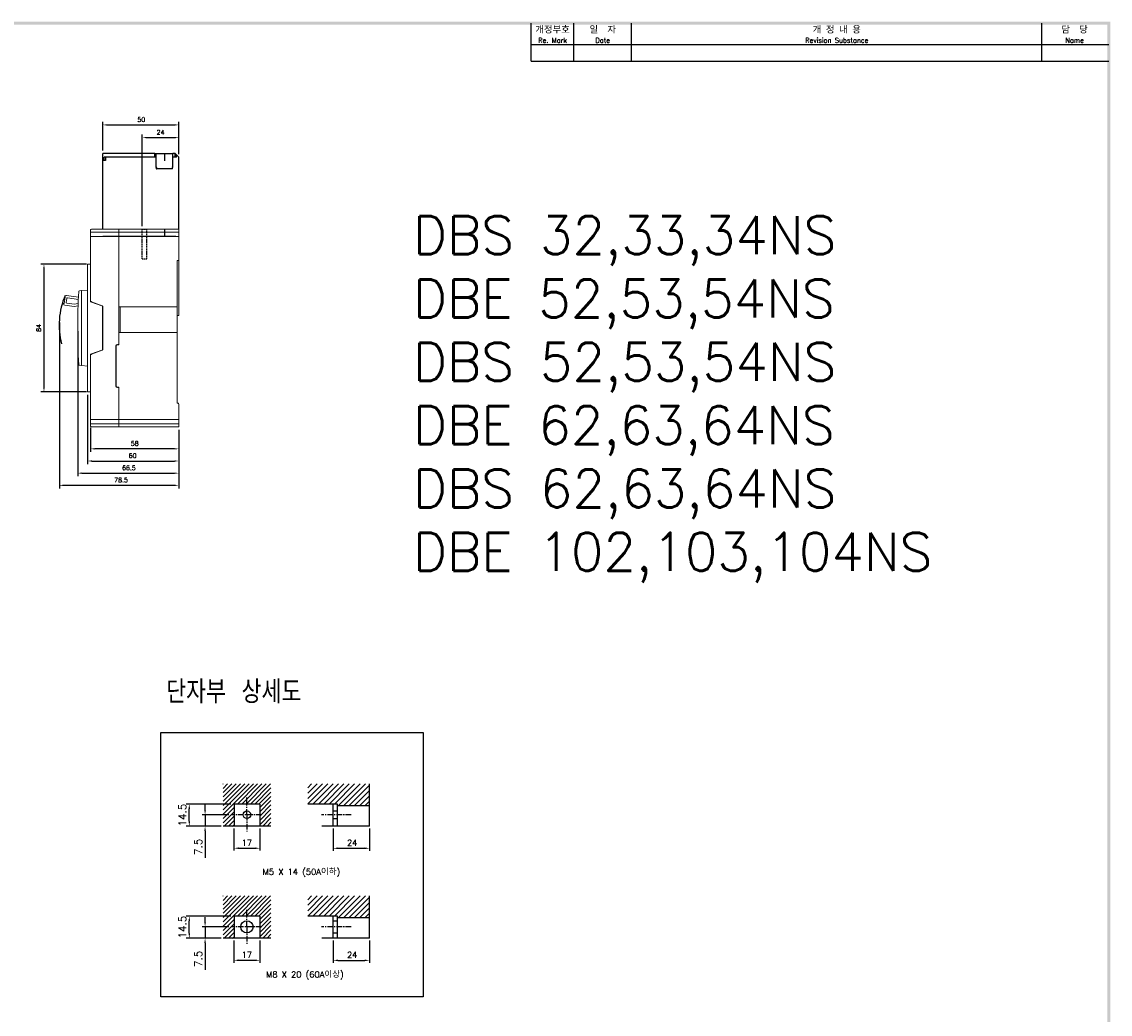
# Model space of a CAD drawing. Extents: x 2148 to 5251, y -907 to 1567.
# Tile 19 of 19: x 4527 to 5244, y 907 to 1560. Entities that reach past the tile are written whole.
import ezdxf

# ---------------------------------------------------------------- set-up
doc = ezdxf.new("R2010")
doc.units = 0
doc.header["$LTSCALE"] = 3
doc.header["$MEASUREMENT"] = 0
doc.linetypes.add('CENTER', pattern=[2, 1.25, -0.25, 0.25, -0.25])
doc.linetypes.add('HIDDEN', pattern=[0.375, 0.25, -0.125])
doc.layers.get('0').update_dxf_attribs({"linetype": 'CONTINUOUS'})
doc.layers.get('Defpoints').update_dxf_attribs({"linetype": 'CONTINUOUS'})
for name, color, linetype in [('AM_VIS', 7, 'CONTINUOUS'), ('CENTER', 1, 'CENTER'), ('Device', 7, 'CONTINUOUS'), ('di', 3, 'CONTINUOUS'), ('DIM', 3, 'CONTINUOUS'), ('dimtaxt', 3, 'CONTINUOUS'), ('dwg', 7, 'CONTINUOUS'), ('hi', 5, 'HIDDEN'), ('NOTE', 4, 'CONTINUOUS'), ('text', 3, 'CONTINUOUS')]:
    doc.layers.add(name, color=color, linetype=linetype)
doc.styles.add('KIM', font='ROMANS.shx', dxfattribs={"height": 5, "bigfont": 'GSG1.shx'})
doc.styles.get("Standard").update_dxf_attribs({"font": 'romans.shx', "height": 3, "bigfont": 'ghs.shx'})
doc.dimstyles.get("Standard").update_dxf_attribs({"dimtxt": 0.18, "dimasz": 0.18, "dimexe": 0.18, "dimexo": 0.0625, "dimgap": 0.09, "dimtad": 0, "dimtih": 1, "dimtoh": 1, "dimdec": 4, "dimzin": 0, "dimdsep": 46, "dimtxsty": 'Standard', "dimcen": 0.09, "dimadec": 0, "dimazin": 0, "dimtfac": 1, "dimtdec": 4, "dimtofl": 0, "dimtmove": 0, "dimatfit": 3, "dimfxl": 0, "dimtolj": 1, "dimtzin": 0, "dimarcsym": 0})
doc.dimstyles.new('STANDARD$0', dxfattribs={"dimtxt": 5, "dimasz": 5, "dimexe": 1, "dimexo": 2, "dimgap": 2, "dimtad": 1, "dimdec": 4, "dimzin": 12, "dimdsep": 46, "dimtxsty": 'KIM', "dimcen": -1, "dimdle": 0.1, "dimadec": 0, "dimazin": 0, "dimtfac": 1, "dimtdec": 4, "dimtmove": 0, "dimatfit": 3, "dimfxl": 0, "dimtolj": 1, "dimtzin": 0, "dimarcsym": 0})

# ---------------------------------------------------------------- blocks, each defined once
blk = doc.blocks.new('*D8')
at = {"layer": 'Defpoints', "color": 0}
for p in [(4572.61, 1294.73), (4630.61, 1293.23), (4572.61, 1278.72)]:
    blk.add_point(p, dxfattribs=at)
at = {"layer": 'di'}
for p, q in [((4572.61, 1292.73), (4572.61, 1276.72)), ((4630.61, 1291.23), (4630.61, 1276.72)), ((4627.81, 1278.72), (4575.41, 1278.72))]:
    blk.add_line(p, q, dxfattribs=at)
for points in [[(4575.41, 1279.19), (4575.41, 1278.26), (4572.61, 1278.72)], [(4627.81, 1279.19), (4627.81, 1278.26), (4630.61, 1278.72)]]:
    blk.add_solid(points, dxfattribs=at)
at = {"layer": 'di', "insert": (4601.61, 1282.22), "char_height": 3, "attachment_point": 5}
blk.add_mtext('\\A1;58', dxfattribs=at)
blk = doc.blocks.new('*D9')
at = {"layer": 'Defpoints', "color": 0}
for p in [(4570.61, 1316.23), (4630.61, 1292.23), (4630.61, 1270.72)]:
    blk.add_point(p, dxfattribs=at)
at = {"layer": 'di'}
for p, q in [((4570.61, 1314.23), (4570.61, 1268.72)), ((4630.61, 1290.23), (4630.61, 1268.72)), ((4573.41, 1270.72), (4627.81, 1270.72))]:
    blk.add_line(p, q, dxfattribs=at)
for points in [[(4573.41, 1271.19), (4573.41, 1270.26), (4570.61, 1270.72)], [(4627.81, 1271.19), (4627.81, 1270.26), (4630.61, 1270.72)]]:
    blk.add_solid(points, dxfattribs=at)
at = {"layer": 'di', "insert": (4600.22, 1274.22), "char_height": 3, "attachment_point": 5}
blk.add_mtext('\\A1;60', dxfattribs=at)
blk = doc.blocks.new('*D10')
at = {"layer": 'Defpoints', "color": 0}
for p in [(4564.11, 1358.23), (4630.61, 1291.23), (4630.61, 1262.72)]:
    blk.add_point(p, dxfattribs=at)
at = {"layer": 'di'}
for p, q in [((4564.11, 1356.23), (4564.11, 1260.72)), ((4630.61, 1289.23), (4630.61, 1260.72)), ((4566.91, 1262.72), (4627.81, 1262.72))]:
    blk.add_line(p, q, dxfattribs=at)
for points in [[(4566.91, 1263.19), (4566.91, 1262.26), (4564.11, 1262.72)], [(4627.81, 1263.19), (4627.81, 1262.26), (4630.61, 1262.72)]]:
    blk.add_solid(points, dxfattribs=at)
at = {"layer": 'di', "insert": (4597.77, 1266.22), "char_height": 3, "attachment_point": 5}
blk.add_mtext('\\A1;66.5', dxfattribs=at)
blk = doc.blocks.new('*D11')
at = {"layer": 'Defpoints', "color": 0}
for p in [(4552.01, 1363.91), (4630.61, 1290.23), (4630.61, 1254.72)]:
    blk.add_point(p, dxfattribs=at)
at = {"layer": 'di'}
for p, q in [((4552.01, 1361.91), (4552.01, 1252.72)), ((4630.61, 1288.23), (4630.61, 1252.72)), ((4554.81, 1254.72), (4627.81, 1254.72))]:
    blk.add_line(p, q, dxfattribs=at)
for points in [[(4554.81, 1255.19), (4554.81, 1254.26), (4552.01, 1254.72)], [(4627.81, 1255.19), (4627.81, 1254.26), (4630.61, 1254.72)]]:
    blk.add_solid(points, dxfattribs=at)
at = {"layer": 'di', "insert": (4592.63, 1258.22), "char_height": 3, "attachment_point": 5}
blk.add_mtext('\\A1;78.5', dxfattribs=at)
blk = doc.blocks.new('*D42')
at = {"layer": 'Defpoints', "color": 0}
for p in [(4666.96, 1030.51), (4683.96, 1030.51), (4683.96, 1015.96)]:
    blk.add_point(p, dxfattribs=at)
at = {"layer": 'DIM', "color": 0, "lineweight": -2}
for p, q in [((4666.96, 1028.91), (4666.96, 1014.36)), ((4683.96, 1028.91), (4683.96, 1014.36)), ((4670.16, 1015.96), (4680.76, 1015.96))]:
    blk.add_line(p, q, dxfattribs=at)
at = {"layer": 'DIM', "color": 0}
for points in [[(4670.16, 1016.49), (4670.16, 1015.43), (4666.96, 1015.96)], [(4680.76, 1016.49), (4680.76, 1015.43), (4683.96, 1015.96)]]:
    blk.add_solid(points, dxfattribs=at)
at = {"layer": 'DIM', "color": 0, "insert": (4675.44, 1019.56), "char_height": 4, "attachment_point": 5}
blk.add_mtext('\\A1;17', dxfattribs=at)
blk = doc.blocks.new('*D43')
at = {"layer": 'Defpoints', "color": 0}
for p in [(4732.19, 1030.51), (4756.19, 1030.51), (4756.19, 1015.92)]:
    blk.add_point(p, dxfattribs=at)
at = {"layer": 'DIM', "color": 0, "lineweight": -2}
for p, q in [((4732.19, 1028.91), (4732.19, 1014.32)), ((4756.19, 1028.91), (4756.19, 1014.32)), ((4735.39, 1015.92), (4752.99, 1015.92))]:
    blk.add_line(p, q, dxfattribs=at)
at = {"layer": 'DIM', "color": 0}
for points in [[(4735.39, 1016.46), (4735.39, 1015.39), (4732.19, 1015.92)], [(4752.99, 1016.46), (4752.99, 1015.39), (4756.19, 1015.92)]]:
    blk.add_solid(points, dxfattribs=at)
at = {"layer": 'DIM', "color": 0, "insert": (4744.76, 1019.52), "char_height": 4, "attachment_point": 5}
blk.add_mtext('\\A1;24', dxfattribs=at)
blk = doc.blocks.new('*D50')
at = {"layer": 'Defpoints', "color": 0}
for p in [(4637.54, 1045.01), (4666.96, 1045.01), (4659.8, 1030.51)]:
    blk.add_point(p, dxfattribs=at)
at = {"layer": 'di'}
for p, q in [((4664.96, 1045.01), (4635.54, 1045.01)), ((4637.54, 1033.71), (4637.54, 1041.81)), ((4657.8, 1030.51), (4635.54, 1030.51))]:
    blk.add_line(p, q, dxfattribs=at)
for points in [[(4637, 1041.81), (4638.07, 1041.81), (4637.54, 1045.01)], [(4637, 1033.71), (4638.07, 1033.71), (4637.54, 1030.51)]]:
    blk.add_solid(points, dxfattribs=at)
at = {"layer": 'di', "insert": (4633.04, 1037.76), "char_height": 5, "attachment_point": 5, "rotation": 90, "style": 'KIM'}
blk.add_mtext('\\A1;14.5', dxfattribs=at)
blk = doc.blocks.new('*D51')
at = {"layer": 'Defpoints', "color": 0}
for p in [(4665.62, 1038.01), (4647.93, 1030.51), (4660.41, 1030.51)]:
    blk.add_point(p, dxfattribs=at)
at = {"layer": 'di'}
for p, q in [((4647.93, 1041.21), (4647.93, 1044.41)), ((4663.62, 1038.01), (4645.93, 1038.01)), ((4647.93, 1038.01), (4647.93, 1030.51)), ((4658.41, 1030.51), (4645.93, 1030.51)), ((4647.93, 1027.31), (4647.93, 1009.63))]:
    blk.add_line(p, q, dxfattribs=at)
for points in [[(4647.4, 1041.21), (4648.46, 1041.21), (4647.93, 1038.01)], [(4647.4, 1027.31), (4648.46, 1027.31), (4647.93, 1030.51)]]:
    blk.add_solid(points, dxfattribs=at)
at = {"layer": 'di', "insert": (4643.43, 1016.87), "char_height": 5, "attachment_point": 5, "rotation": 90, "style": 'KIM'}
blk.add_mtext('\\A1;7.5', dxfattribs=at)
blk = doc.blocks.new('*D54')
at = {"layer": 'Defpoints', "color": 0}
for p in [(4666.96, 956.78), (4683.96, 956.78), (4683.96, 942.23)]:
    blk.add_point(p, dxfattribs=at)
at = {"layer": 'DIM', "color": 0, "lineweight": -2}
for p, q in [((4666.96, 955.18), (4666.96, 940.63)), ((4683.96, 955.18), (4683.96, 940.63)), ((4670.16, 942.23), (4680.76, 942.23))]:
    blk.add_line(p, q, dxfattribs=at)
at = {"layer": 'DIM', "color": 0}
for points in [[(4670.16, 942.76), (4670.16, 941.69), (4666.96, 942.23)], [(4680.76, 942.76), (4680.76, 941.69), (4683.96, 942.23)]]:
    blk.add_solid(points, dxfattribs=at)
at = {"layer": 'DIM', "color": 0, "insert": (4675.44, 945.83), "char_height": 4, "attachment_point": 5}
blk.add_mtext('\\A1;17', dxfattribs=at)
blk = doc.blocks.new('*D55')
at = {"layer": 'Defpoints', "color": 0}
for p in [(4732.19, 956.78), (4756.19, 956.78), (4756.19, 942.19)]:
    blk.add_point(p, dxfattribs=at)
at = {"layer": 'DIM', "color": 0, "lineweight": -2}
for p, q in [((4732.19, 955.18), (4732.19, 940.59)), ((4756.19, 955.18), (4756.19, 940.59)), ((4735.39, 942.19), (4752.99, 942.19))]:
    blk.add_line(p, q, dxfattribs=at)
at = {"layer": 'DIM', "color": 0}
for points in [[(4735.39, 942.72), (4735.39, 941.66), (4732.19, 942.19)], [(4752.99, 942.72), (4752.99, 941.66), (4756.19, 942.19)]]:
    blk.add_solid(points, dxfattribs=at)
at = {"layer": 'DIM', "color": 0, "insert": (4744.76, 945.79), "char_height": 4, "attachment_point": 5}
blk.add_mtext('\\A1;24', dxfattribs=at)
blk = doc.blocks.new('*D52')
at = {"layer": 'Defpoints', "color": 0}
for p in [(4637.54, 971.28), (4666.96, 971.28), (4659.8, 956.78)]:
    blk.add_point(p, dxfattribs=at)
at = {"layer": 'di'}
for p, q in [((4664.96, 971.28), (4635.54, 971.28)), ((4637.54, 959.98), (4637.54, 968.08)), ((4657.8, 956.78), (4635.54, 956.78))]:
    blk.add_line(p, q, dxfattribs=at)
for points in [[(4637, 968.08), (4638.07, 968.08), (4637.54, 971.28)], [(4637, 959.98), (4638.07, 959.98), (4637.54, 956.78)]]:
    blk.add_solid(points, dxfattribs=at)
at = {"layer": 'di', "insert": (4633.04, 964.03), "char_height": 5, "attachment_point": 5, "rotation": 90, "style": 'KIM'}
blk.add_mtext('\\A1;14.5', dxfattribs=at)
blk = doc.blocks.new('*D53')
at = {"layer": 'Defpoints', "color": 0}
for p in [(4665.62, 964.28), (4647.93, 956.78), (4660.41, 956.78)]:
    blk.add_point(p, dxfattribs=at)
at = {"layer": 'di'}
for p, q in [((4647.93, 967.48), (4647.93, 970.68)), ((4663.62, 964.28), (4645.93, 964.28)), ((4647.93, 964.28), (4647.93, 956.78)), ((4658.41, 956.78), (4645.93, 956.78)), ((4647.93, 953.58), (4647.93, 935.9))]:
    blk.add_line(p, q, dxfattribs=at)
for points in [[(4647.4, 967.48), (4648.46, 967.48), (4647.93, 964.28)], [(4647.4, 953.58), (4648.46, 953.58), (4647.93, 956.78)]]:
    blk.add_solid(points, dxfattribs=at)
at = {"layer": 'di', "insert": (4643.43, 943.14), "char_height": 5, "attachment_point": 5, "rotation": 90, "style": 'KIM'}
blk.add_mtext('\\A1;7.5', dxfattribs=at)
blk = doc.blocks.new('*D71')
at = {"layer": 'Defpoints', "color": 0}
for p in [(4630.61, 1491.84), (4580.61, 1472.93), (4630.61, 1470.63)]:
    blk.add_point(p, dxfattribs=at)
at = {"layer": 'di'}
for p, q in [((4580.61, 1474.93), (4580.61, 1493.84)), ((4583.41, 1491.84), (4627.81, 1491.84)), ((4630.61, 1472.63), (4630.61, 1493.84))]:
    blk.add_line(p, q, dxfattribs=at)
for points in [[(4583.41, 1492.31), (4583.41, 1491.38), (4580.61, 1491.84)], [(4627.81, 1492.31), (4627.81, 1491.38), (4630.61, 1491.84)]]:
    blk.add_solid(points, dxfattribs=at)
at = {"layer": 'di', "insert": (4605.93, 1495.34), "char_height": 3, "attachment_point": 5}
blk.add_mtext('\\A1;50', dxfattribs=at)
blk = doc.blocks.new('*D76')
at = {"layer": 'Defpoints', "color": 0}
for p in [(4571.91, 1400.23), (4541.91, 1316.23), (4571.91, 1316.23)]:
    blk.add_point(p, dxfattribs=at)
at = {"layer": 'di'}
for p, q in [((4569.91, 1400.23), (4539.91, 1400.23)), ((4541.91, 1397.43), (4541.91, 1319.03)), ((4569.91, 1316.23), (4539.91, 1316.23))]:
    blk.add_line(p, q, dxfattribs=at)
for points in [[(4541.44, 1397.43), (4542.38, 1397.43), (4541.91, 1400.23)], [(4541.44, 1319.03), (4542.38, 1319.03), (4541.91, 1316.23)]]:
    blk.add_solid(points, dxfattribs=at)
at = {"layer": 'di', "insert": (4538.41, 1358.23), "char_height": 3, "attachment_point": 5, "rotation": 90}
blk.add_mtext('\\A1;84', dxfattribs=at)
blk = doc.blocks.new('*D82')
at = {"layer": 'Defpoints', "color": 0}
for p in [(4630.61, 1483.48), (4630.61, 1470.63), (4606.61, 1423.23)]:
    blk.add_point(p, dxfattribs=at)
at = {"layer": 'di'}
for p, q in [((4606.61, 1425.23), (4606.61, 1485.48)), ((4609.41, 1483.48), (4627.81, 1483.48)), ((4630.61, 1472.63), (4630.61, 1485.48))]:
    blk.add_line(p, q, dxfattribs=at)
for points in [[(4609.41, 1483.94), (4609.41, 1483.01), (4606.61, 1483.48)], [(4627.81, 1483.94), (4627.81, 1483.01), (4630.61, 1483.48)]]:
    blk.add_solid(points, dxfattribs=at)
at = {"layer": 'di', "insert": (4618.61, 1486.98), "char_height": 3, "attachment_point": 5}
blk.add_mtext('\\A1;24', dxfattribs=at)
blk = doc.blocks.new('12441624')
for p, q in [((4614.81, 1472.93), (4580.61, 1472.93)), ((4580.61, 1468.43), (4580.61, 1472.93)), ((4583.8, 1470.73), (4581.61, 1470.73)), ((4581.61, 1468.43), (4581.61, 1470.73)), ((4582.41, 1470.73), (4582.41, 1468.43)), ((4614.81, 1470.73), (4583.81, 1470.73)), ((4614.81, 1472.93), (4615.61, 1472.93)), ((4614.81, 1470.73), (4614.81, 1472.93)), ((4615.61, 1470.73), (4614.81, 1470.73)), ((4615.61, 1472.93), (4615.61, 1470.73)), ((4615.61, 1472.93), (4621.05, 1472.93)), ((4615.61, 1470.73), (4615.61, 1463.99)), ((4621.05, 1472.93), (4621.31, 1472.93)), ((4621.31, 1472.93), (4621.31, 1468.26)), ((4621.31, 1472.93), (4621.61, 1472.93)), ((4621.61, 1472.93), (4622.06, 1472.93)), ((4622.06, 1472.93), (4622.15, 1472.93)), ((4622.15, 1472.93), (4626.61, 1472.93)), ((4628.31, 1472.93), (4626.61, 1472.93)), ((4626.61, 1470.73), (4626.61, 1472.93)), ((4626.61, 1463.99), (4626.61, 1470.73)), ((4628.31, 1470.73), (4626.61, 1470.73)), ((4628.31, 1470.73), (4628.31, 1472.93)), ((4629.11, 1472.13), (4628.31, 1472.93)), ((4629.11, 1470.73), (4628.31, 1470.73)), ((4630.61, 1470.63), (4629.11, 1472.13)), ((4629.11, 1470.73), (4629.11, 1472.13)), ((4630.61, 1423.23), (4630.61, 1470.63)), ((4580.61, 1423.23), (4580.61, 1468.43)), ((4582.41, 1468.43), (4580.61, 1468.43)), ((4626.31, 1462.93), (4615.91, 1462.93))]:
    blk.add_line(p, q)
for centre, major_axis, ratio, start_param, end_param in [((4615.91, 1464.82), (0.04, 1.08), 0.275973, 1.714068, 2.96902), ((4615.91, 1463.99), (0, 1.07), 0.28127, 1.570796, 3.141593), ((4615.91, 1463.78), (-0.298, 0.188), 0.20413, 1.38349, 1.699335), ((4626.31, 1463.99), (0, 1.07), 0.28127, 3.141593, 4.712389), ((4626.31, 1463.94), (-0.299, -0.113), 0.248409, 1.477387, 1.903974), ((4626.31, 1465.02), (-0.1, 1.12), 0.253358, 3.236483, 4.380694)]:
    blk.add_ellipse(centre, major_axis=major_axis, ratio=ratio, start_param=start_param, end_param=end_param)

msp = doc.modelspace()

# ---------------------------------------------------------------- hatches: boundary and pattern name
at = {"layer": 'di'}
h = msp.add_hatch(dxfattribs=at)
h.set_pattern_fill('ANSI31', color=256, scale=20, style=0)
h.set_pattern_definition([(45, (-684.237, 301.6576), (-1.767767, 1.767767), [])])
h.paths.add_polyline_path([(4756.18559, 1058.27159), (4715.46984, 1058.27159), (4715.46984, 1045.0101), (4735.18559, 1045.0101), (4735.18559, 1044.0101), (4756.18559, 1044.0101)])
h = msp.add_hatch(dxfattribs=at)
h.set_pattern_fill('ANSI31', color=256, scale=20, style=0)
h.set_pattern_definition([(45, (-684.237, 227.926), (-1.767767, 1.767767), [])])
h.paths.add_polyline_path([(4756.18559, 984.54004), (4715.46984, 984.54004), (4715.46984, 971.27855), (4735.18559, 971.27855), (4735.18559, 970.27855), (4756.18559, 970.27855)])

# ---------------------------------------------------------------- linework, layer by layer
at = {"color": 7, "linetype": 'Continuous', "lineweight": 15}
for p, q in [((4572.60678, 1422.72573), (4572.60678, 1422.22573)), ((4572.60678, 1422.22573), (4572.60678, 1421.22573)), ((4572.60678, 1421.22573), (4573.10678, 1421.22573)), ((4572.60678, 1421.22573), (4572.60678, 1418.52573)), ((4572.60678, 1418.52573), (4572.60678, 1400.22573)), ((4573.10678, 1418.52573), (4572.60678, 1418.52573)), ((4591.10678, 1423.22573), (4573.10678, 1423.22573)), ((4591.10678, 1421.22573), (4573.10678, 1421.22573)), ((4591.10678, 1418.52573), (4573.10678, 1418.52573)), ((4630.60678, 1423.22573), (4591.10678, 1423.22573)), ((4591.10678, 1423.22573), (4591.10678, 1422.93654)), ((4591.10678, 1422.22573), (4591.10678, 1422.93654)), ((4591.10678, 1421.22573), (4591.10678, 1422.22573)), ((4591.10678, 1418.52573), (4591.10678, 1421.22573)), ((4630.60678, 1421.22573), (4591.10678, 1421.22573)), ((4591.10678, 1418.52573), (4591.10678, 1347.42573)), ((4630.60678, 1418.52573), (4591.10678, 1418.52573)), ((4630.60678, 1423.22573), (4630.60678, 1402.72573)), ((4572.49428, 1404.86533), (4572.60678, 1404.86533)), ((4572.50678, 1404.864), (4572.60678, 1404.864)), ((4572.50678, 1404.83796), (4572.60678, 1404.83796)), ((4572.50678, 1404.75694), (4572.60678, 1404.75694)), ((4572.50678, 1404.75694), (4572.50678, 1402.73678)), ((4570.60678, 1400.22573), (4570.60678, 1382.92458)), ((4571.90678, 1400.22573), (4570.60678, 1400.22573)), ((4572.60678, 1400.22573), (4571.90678, 1400.22573)), ((4572.50678, 1402.73678), (4572.60678, 1402.73678)), ((4572.50678, 1402.52266), (4572.60678, 1402.52266)), ((4572.50678, 1402.50574), (4572.50678, 1402.46769)), ((4572.50678, 1402.42573), (4572.60678, 1402.42573)), ((4572.50678, 1402.39004), (4572.60678, 1402.39004)), ((4572.50678, 1402.364), (4572.60678, 1402.364)), ((4572.60678, 1402.36059), (4572.50678, 1402.36059)), ((4572.60678, 1400.22573), (4572.60678, 1375.49104)), ((4630.60678, 1402.72573), (4629.60678, 1402.72573)), ((4629.60678, 1402.72573), (4629.60678, 1372.22573)), ((4630.60678, 1402.72573), (4630.60678, 1366.55576)), ((4566.72931, 1382.84275), (4565.25459, 1382.71373)), ((4566.60678, 1382.60088), (4566.60678, 1333.85058)), ((4570.60678, 1383.22573), (4566.88063, 1382.89973)), ((4570.60678, 1382.92458), (4570.60678, 1333.52688)), ((4555.79245, 1378.71703), (4555.15223, 1374.26281)), ((4556.4823, 1375.08191), (4556.83797, 1377.55648)), ((4564.598, 1378.46165), (4556.6276, 1379.60727)), ((4557.40403, 1377.98025), (4564.5276, 1376.95635)), ((4580.07919, 1372.74607), (4572.60678, 1375.49104)), ((4573.10678, 1375.53823), (4580.28234, 1372.84739)), ((4555.70284, 1373.17339), (4561.76748, 1372.30169)), ((4561.67997, 1373.82969), (4556.90607, 1374.51586)), ((4561.76748, 1372.30169), (4564.35861, 1372.71703)), ((4564.41454, 1374.24515), (4561.83024, 1373.8309)), ((4580.40678, 1344.17473), (4580.40678, 1372.27674)), ((4580.60678, 1372.37923), (4580.60678, 1344.07223)), ((4629.60678, 1372.22573), (4591.10678, 1372.22573)), ((4592.10678, 1355.22573), (4592.10678, 1372.22573)), ((4629.60678, 1355.22573), (4629.60678, 1372.22573)), ((4630.60678, 1366.55576), (4629.60678, 1366.55576)), ((4591.10678, 1355.22573), (4629.60678, 1355.22573)), ((4629.60678, 1355.22573), (4629.60678, 1308.72573)), ((4590.20585, 1347.42573), (4591.10678, 1347.42573)), ((4590.30721, 1347.22573), (4591.10678, 1347.22573)), ((4591.10678, 1347.22573), (4591.10678, 1347.42573)), ((4572.60678, 1340.96042), (4580.07919, 1343.70539)), ((4572.60678, 1340.96042), (4572.60678, 1316.22573)), ((4580.28234, 1343.60407), (4573.10678, 1340.91323)), ((4589.20678, 1320.02573), (4589.20678, 1346.42573)), ((4589.30678, 1346.22573), (4589.30678, 1320.22573)), ((4565.25475, 1333.73772), (4566.72931, 1333.60871)), ((4566.88063, 1333.55173), (4570.60678, 1333.22573)), ((4570.60678, 1333.52688), (4570.60678, 1316.22573)), ((4590.20806, 1319.02573), (4591.10678, 1319.02573)), ((4590.3072, 1319.22573), (4591.10678, 1319.22573)), ((4591.10678, 1319.02573), (4591.10678, 1319.22573)), ((4591.10678, 1319.02573), (4591.10678, 1297.92573)), ((4570.60678, 1316.22573), (4571.90678, 1316.22573)), ((4572.60678, 1316.22573), (4571.90678, 1316.22573)), ((4572.50678, 1313.664), (4572.60678, 1313.664)), ((4572.50678, 1313.63796), (4572.60678, 1313.63796)), ((4572.50678, 1313.55694), (4572.60678, 1313.55694)), ((4572.50678, 1313.55694), (4572.50678, 1311.53678)), ((4572.50678, 1311.53678), (4572.60678, 1311.53678)), ((4572.50678, 1311.32266), (4572.60678, 1311.32266)), ((4572.50678, 1311.22573), (4572.60678, 1311.22573)), ((4572.50678, 1311.164), (4572.60678, 1311.164)), ((4572.60678, 1311.15888), (4572.50678, 1311.15888)), ((4572.60678, 1311.15816), (4572.50678, 1311.15816)), ((4572.60678, 1316.22573), (4572.60678, 1297.92573)), ((4629.60678, 1308.72573), (4630.10678, 1308.72573)), ((4630.60678, 1308.22573), (4630.60678, 1298.42573)), ((4572.60678, 1297.92573), (4573.10678, 1297.92573)), ((4572.60678, 1297.92573), (4572.60678, 1295.22573)), ((4591.10678, 1297.92573), (4573.10678, 1297.92573)), ((4591.10678, 1297.92573), (4591.10678, 1295.22573)), ((4591.10678, 1297.92573), (4630.60678, 1297.92573)), ((4630.60678, 1297.92573), (4630.60678, 1298.42573)), ((4630.60678, 1297.92573), (4630.60678, 1295.22573)), ((4573.10678, 1295.22573), (4572.60678, 1295.22573)), ((4572.60678, 1295.22573), (4572.60678, 1294.22573)), ((4572.60678, 1294.22573), (4572.60678, 1293.72573)), ((4591.10678, 1295.22573), (4573.10678, 1295.22573)), ((4573.10678, 1293.22573), (4591.10678, 1293.22573)), ((4591.10678, 1295.22573), (4591.10678, 1294.22573)), ((4591.10678, 1295.22573), (4630.60678, 1295.22573)), ((4591.10678, 1293.51493), (4591.10678, 1294.22573)), ((4591.10678, 1293.51493), (4591.10678, 1293.22573)), ((4591.10678, 1293.22573), (4630.60678, 1293.22573)), ((4630.60678, 1295.22573), (4630.60678, 1293.72573)), ((4630.60678, 1293.22573), (4630.60678, 1293.72573))]:
    msp.add_line(p, q, dxfattribs=at)
for p, q in [((4615.45678, 1418.52573), (4580.60678, 1418.52573)), ((4616.10678, 1418.52573), (4615.45678, 1418.52573)), ((4621.05237, 1418.52573), (4616.10678, 1418.52573)), ((4621.30678, 1418.52573), (4621.05237, 1418.52573)), ((4621.30678, 1422.89732), (4621.30678, 1418.52573)), ((4621.60678, 1418.52573), (4621.30678, 1418.52573)), ((4621.95363, 1418.52573), (4621.60678, 1418.52573)), ((4622.0567, 1418.52573), (4621.95363, 1418.52573)), ((4626.10678, 1418.52573), (4622.0567, 1418.52573)), ((4627.95678, 1418.52573), (4626.10678, 1418.52573)), ((4628.60678, 1418.52573), (4627.95678, 1418.52573))]:
    msp.add_line(p, q)
at = {"color": 7, "linetype": 'Continuous', "lineweight": 15, "flags": 128}
for points in [[(4555.4955, 1378.75971), (4555.50121, 1378.75889), (4555.51811, 1378.75646), (4555.54555, 1378.75252), (4555.58248, 1378.74721), (4555.62748, 1378.74074), (4555.67882, 1378.73336), (4555.73452, 1378.72536), (4555.79245, 1378.71703)], [(4572.60678, 1375.72573), (4572.61438, 1375.72288), (4572.63693, 1375.71442), (4572.67377, 1375.70061), (4572.72376, 1375.68186), (4572.78539, 1375.65875), (4572.85678, 1375.63198), (4572.93577, 1375.60236), (4573.01996, 1375.57079), (4573.10678, 1375.53823)], [(4555.15223, 1374.26281), (4555.0943, 1374.27113), (4555.03859, 1374.27914), (4554.98725, 1374.28652), (4554.94226, 1374.29299), (4554.90533, 1374.29829), (4554.87788, 1374.30224), (4554.86099, 1374.30467), (4554.85528, 1374.30549)], [(4561.76748, 1372.30169), (4561.76743, 1372.30752), (4561.76729, 1372.32479), (4561.76706, 1372.35283), (4561.76676, 1372.39057), (4561.76639, 1372.43655), (4561.76596, 1372.48901), (4561.7655, 1372.54593), (4561.76502, 1372.60513)], [(4573.10678, 1340.91323), (4573.00924, 1340.87665), (4572.91544, 1340.84148), (4572.829, 1340.80906), (4572.75323, 1340.78065), (4572.69105, 1340.75733), (4572.64484, 1340.74), (4572.61639, 1340.72933), (4572.60678, 1340.72573)]]:
    msp.add_lwpolyline(points, dxfattribs=at)
at = {"color": 7, "linetype": 'Continuous', "lineweight": 15}
for centre, radius, start, end in [((4573.10678, 1422.72573), 0.5, 90, 180), ((4565.29817, 1382.21563), 0.5, 95, 176.69820006), ((4566.90678, 1382.60088), 0.3, 95, 180), ((4556.48533, 1378.61744), 1, 81.82067081, 171.82067081), ((4557.33289, 1377.48534), 0.5, 81.82067081, 171.82067081), ((4981.10678, 1358.22715), 417, 176.69820006, 183.30219394), ((4555.84511, 1374.16322), 1, 171.82067081, 261.82067081), ((4556.97721, 1375.01077), 0.5, 171.82067081, 261.82067081), ((4561.75111, 1374.3246), 0.5, 261.82067081, 279.10666658), ((4579.90678, 1372.27674), 0.5, 0, 69.82934659), ((4580.10678, 1372.37923), 0.5, 0, 69.44395478), ((4590.20678, 1346.42573), 1, 90, 180), ((4590.30678, 1346.22573), 1, 90, 180), ((4579.90678, 1344.17473), 0.5, 290.17065341, 0), ((4580.10678, 1344.07223), 0.5, 290.55604522, 0), ((4565.29833, 1334.23581), 0.5, 183.30219394, 265), ((4566.90678, 1333.85058), 0.3, 180, 265), ((4590.20678, 1320.02573), 1, 180, 270), ((4590.30678, 1320.22573), 1, 180, 270), ((4630.10678, 1308.22573), 0.5, 0, 90), ((4573.10678, 1293.72573), 0.5, 180, 270)]:
    msp.add_arc(centre, radius, start, end, dxfattribs=at)
for points, knots in [([(4572.50678, 1404.864), (4572.50678, 1404.86299), (4572.50678, 1404.86118), (4572.50678, 1404.84506), (4572.50678, 1404.83796)], [0, 0, 0, 0, 0.5598852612, 1, 1, 1, 1]), ([(4572.50678, 1404.83796), (4572.50678, 1404.82458), (4572.50678, 1404.8006), (4572.50678, 1404.77032), (4572.50678, 1404.75694)], [0, 0, 0, 0, 0.558345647, 1, 1, 1, 1]), ([(4572.50678, 1402.73678), (4572.50678, 1402.69289), (4572.50678, 1402.6145), (4572.50678, 1402.55073), (4572.50678, 1402.52266)], [0, 0, 0, 0, 0.559864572, 1, 1, 1, 1]), ([(4572.50678, 1402.52266), (4572.50678, 1402.49039), (4572.50678, 1402.43257), (4572.50678, 1402.42783), (4572.50678, 1402.42573)], [0, 0, 0, 0, 0.558060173, 1, 1, 1, 1]), ([(4572.50678, 1402.46769), (4572.50678, 1402.45122), (4572.50678, 1402.42178), (4572.50678, 1402.39975), (4572.50678, 1402.39004)], [0, 0, 0, 0, 0.559312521, 1, 1, 1, 1]), ([(4572.50678, 1402.39004), (4572.50678, 1402.38156), (4572.50678, 1402.36638), (4572.50678, 1402.36473), (4572.50678, 1402.364)], [0, 0, 0, 0, 0.559306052, 1, 1, 1, 1]), ([(4572.50678, 1313.664), (4572.50678, 1313.66299), (4572.50678, 1313.66118), (4572.50678, 1313.64506), (4572.50678, 1313.63796)], [0, 0, 0, 0, 0.55988105, 1, 1, 1, 1]), ([(4572.50678, 1313.63796), (4572.50678, 1313.62458), (4572.50678, 1313.6006), (4572.50678, 1313.57032), (4572.50678, 1313.55694)], [0, 0, 0, 0, 0.558345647, 1, 1, 1, 1]), ([(4572.50678, 1311.53678), (4572.50678, 1311.49289), (4572.50678, 1311.4145), (4572.50678, 1311.35073), (4572.50678, 1311.32266)], [0, 0, 0, 0, 0.559882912, 1, 1, 1, 1]), ([(4572.50678, 1311.32266), (4572.50678, 1311.2904), (4572.50678, 1311.23258), (4572.50678, 1311.22783), (4572.50678, 1311.22573)], [0, 0, 0, 0, 0.558057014, 1, 1, 1, 1])]:
    msp.add_open_spline(points, degree=3, knots=knots, dxfattribs=at)
at = {"layer": 'AM_VIS'}
for p, q in [((4735.18559, 1045.0101), (4715.46984, 1045.0101)), ((4735.18559, 1044.0101), (4756.18559, 1044.0101)), ((4735.18559, 971.27855), (4715.46984, 971.27855)), ((4735.18559, 970.27855), (4756.18559, 970.27855))]:
    msp.add_line(p, q, dxfattribs=at)
at = {"layer": 'CENTER', "color": 1}
for p, q in [((4675.46492, 1038.0101), (4675.46492, 1049.32019)), ((4685.32202, 1038.0101), (4665.61867, 1038.0101)), ((4675.46492, 1038.0101), (4675.46492, 1026.90001)), ((4744.14782, 1038.0101), (4724.44447, 1038.0101)), ((4675.46492, 964.27855), (4675.46492, 975.58864)), ((4685.32202, 964.27855), (4665.61867, 964.27855)), ((4675.46492, 964.27855), (4675.46492, 953.16846)), ((4744.14782, 964.27855), (4724.44447, 964.27855))]:
    msp.add_line(p, q, dxfattribs=at)
at = {"layer": 'Device', "color": 7, "linetype": 'Continuous'}
for p, q in [((4756.18559, 1030.5101), (4756.18559, 1058.27159)), ((4683.96492, 1045.0101), (4666.96492, 1045.0101)), ((4666.96492, 1045.0101), (4666.96492, 1030.5101)), ((4683.96492, 1045.0101), (4683.96492, 1030.5101)), ((4732.18559, 1030.5101), (4732.18559, 1045.0101)), ((4732.18559, 1040.5101), (4735.18559, 1040.5101)), ((4735.18559, 1030.5101), (4735.18559, 1045.0101)), ((4732.18559, 1035.5101), (4735.18559, 1035.5101)), ((4691.30048, 1030.5101), (4659.80048, 1030.5101)), ((4756.18559, 1030.5101), (4724.68559, 1030.5101)), ((4756.18559, 956.77855), (4756.18559, 984.54004)), ((4683.96492, 971.27855), (4666.96492, 971.27855)), ((4666.96492, 971.27855), (4666.96492, 956.77855)), ((4683.96492, 971.27855), (4683.96492, 956.77855)), ((4732.18559, 956.77855), (4732.18559, 971.27855)), ((4732.18559, 968.27855), (4735.18559, 968.27855)), ((4735.18559, 956.77855), (4735.18559, 971.27855)), ((4732.18559, 960.27855), (4735.18559, 960.27855)), ((4691.30048, 956.77855), (4659.80048, 956.77855)), ((4756.18559, 956.77855), (4724.68559, 956.77855))]:
    msp.add_line(p, q, dxfattribs=at)
for centre, radius in [((4675.47034, 1038.0101), 2.5), ((4675.47034, 964.27855), 4)]:
    msp.add_circle(centre, radius, dxfattribs=at)
at = {"layer": 'di'}
for p, q in [((4659.80048, 1038.38356), (4679.6885, 1058.27159)), ((4659.80048, 1041.21199), (4676.86007, 1058.27159)), ((4659.80048, 1044.04042), (4674.03165, 1058.27159)), ((4659.80048, 1046.86884), (4671.20322, 1058.27159)), ((4659.80048, 1049.69727), (4668.37479, 1058.27159)), ((4659.80048, 1052.5257), (4665.54636, 1058.27159)), ((4659.80048, 1055.35413), (4662.71794, 1058.27159)), ((4659.80048, 1058.18255), (4659.88951, 1058.27159)), ((4669.25544, 1045.0101), (4682.51693, 1058.27159)), ((4672.08387, 1045.0101), (4685.34535, 1058.27159)), ((4674.91229, 1045.0101), (4688.17378, 1058.27159)), ((4677.74072, 1045.0101), (4691.00221, 1058.27159)), ((4680.56915, 1045.0101), (4691.30048, 1055.74143)), ((4683.39757, 1045.0101), (4691.30048, 1052.913)), ((4683.96492, 1042.74902), (4691.30048, 1050.08457)), ((4683.96492, 1039.92059), (4691.30048, 1047.25615)), ((4659.80048, 1035.55514), (4666.96492, 1042.71958)), ((4659.80048, 1032.72671), (4666.96492, 1039.89115)), ((4683.96492, 1037.09216), (4691.30048, 1044.42772)), ((4683.96492, 1034.26374), (4691.30048, 1041.59929)), ((4683.96492, 1031.43531), (4691.30048, 1038.77086)), ((4660.41229, 1030.5101), (4666.96492, 1037.06273)), ((4663.24072, 1030.5101), (4666.96492, 1034.2343)), ((4685.86814, 1030.5101), (4691.30048, 1035.94244)), ((4688.69656, 1030.5101), (4691.30048, 1033.11401)), ((4666.06915, 1030.5101), (4666.96492, 1031.40587)), ((4659.80048, 964.65201), (4679.6885, 984.54004)), ((4659.80048, 967.48044), (4676.86007, 984.54004)), ((4659.80048, 970.30887), (4674.03165, 984.54004)), ((4659.80048, 973.1373), (4671.20322, 984.54004)), ((4659.80048, 975.96572), (4668.37479, 984.54004)), ((4659.80048, 978.79415), (4665.54636, 984.54004)), ((4659.80048, 981.62258), (4662.71794, 984.54004)), ((4659.80048, 984.451), (4659.88951, 984.54004)), ((4669.25544, 971.27855), (4682.51693, 984.54004)), ((4672.08387, 971.27855), (4685.34535, 984.54004)), ((4674.91229, 971.27855), (4688.17378, 984.54004)), ((4677.74072, 971.27855), (4691.00221, 984.54004)), ((4680.56915, 971.27855), (4691.30048, 982.00988)), ((4683.39757, 971.27855), (4691.30048, 979.18145)), ((4683.96492, 969.01747), (4691.30048, 976.35302)), ((4659.80048, 961.82359), (4666.96492, 968.98803)), ((4683.96492, 966.18904), (4691.30048, 973.5246)), ((4683.96492, 963.36061), (4691.30048, 970.69617)), ((4683.96492, 960.53219), (4691.30048, 967.86774)), ((4659.80048, 958.99516), (4666.96492, 966.1596)), ((4660.41229, 956.77855), (4666.96492, 963.33118)), ((4663.24072, 956.77855), (4666.96492, 960.50275)), ((4683.96492, 957.70376), (4691.30048, 965.03932)), ((4685.86814, 956.77855), (4691.30048, 962.21089)), ((4666.06915, 956.77855), (4666.96492, 957.67432)), ((4688.69656, 956.77855), (4691.30048, 959.38246))]:
    msp.add_line(p, q, dxfattribs=at)
msp.add_lwpolyline([(4618.70213, 1092.18044), (4791.56077, 1092.18044), (4791.56077, 918.3017), (4618.70213, 918.3017)], close=True, dxfattribs=at)
msp.add_arc((4601.90678, 1360.17573), 50.03244, 157.00723091, 194.42329653, dxfattribs=at)
at = {"layer": 'dimtaxt'}
for p, q in [((4890.63308, 1533.70121), (4890.63308, 1558.70121)), ((4928.63308, 1533.70121), (4928.63308, 1558.70121)), ((5198.72244, 1533.70121), (5198.72244, 1558.70121)), ((4862.63308, 1544.70121), (5242.63308, 1544.70121)), ((4862.63308, 1533.70121), (5242.63308, 1533.70121))]:
    msp.add_line(p, q, dxfattribs=at)
at = {"layer": 'dwg'}
for points in [[(3611.63308, 1559.70121), (3613.63308, 1557.70121), (5243.63308, 1559.70121), (5241.63308, 1557.70121)], [(5243.63308, 1559.70121), (5241.63308, 1557.70121), (5243.63308, 411.70121), (5241.63308, 413.70121)]]:
    msp.add_trace(points, dxfattribs=at)
at = {"layer": 'hi'}
for p, q in [((4606.60678, 1403.72573), (4606.60678, 1423.22573)), ((4606.60678, 1423.22573), (4609.60678, 1423.22573)), ((4609.60678, 1403.72573), (4609.60678, 1423.22573)), ((4606.60678, 1403.72573), (4609.60678, 1403.72573))]:
    msp.add_line(p, q, dxfattribs=at)
at = {"layer": 'NOTE'}
for p, q in [((4756.10825, 1047.0101), (4756.18559, 1047.08744)), ((4756.10825, 973.27855), (4756.18559, 973.35589))]:
    msp.add_line(p, q, dxfattribs=at)
at = {"layer": 'text'}
msp.add_line((4862.63308, 1533.70121), (4862.63308, 1558.70121), dxfattribs=at)

# ---------------------------------------------------------------- block references
at = {"layer": 'di'}
msp.add_blockref('12441624', (0, 0), dxfattribs=at)

# ---------------------------------------------------------------- texts
for s, insert, char_height, width, attachment_point in [('개정부호\\P{\\H0.72727x;Re. Mark}', (4876.63308, 1551.20121), 4.4, 28, 5), ('{\\H1.1x;일  자}\\P{\\H0.8x;Date}', (4909.63308, 1551.20121), 4, 38, 5), ('{\\H1.1x;개 정 내 용\\P\\H0.72727x;Revision Substance}', (5063.67776, 1551.20121), 4, 270.0893524, 5), ('담  당\\P{\\H0.72727x;Name}', (5220.17776, 1551.20121), 4.4, 42.9106476, 5), ('{\\Fromans,hgs|c129;단자부 상세도}', (4622.33937, 1126.36143), 15, 135.4552899, 1), ('M5 X 14 (50A이하)', (4685.79203, 1002.47272), 4, 69.8261785, 1), ('M8 X 20 (60A이상)', (4688.05509, 934.8931), 4, 69.8261785, 1)]:
    msp.add_mtext(s, dxfattribs=dict(at, insert=insert, char_height=char_height, width=width, attachment_point=attachment_point))
at = {"layer": 'DIM', "insert": (4784.7329, 1431.88778), "char_height": 25, "width": 782.7728474, "attachment_point": 1}
msp.add_mtext('\\pt325;{\\Fromans,hgs|c129;DBS 32,33,34NS\\P\\ptz;DBE 52,53,54NS\\PDBS 52,53,54NS\\PDBE 62,63,64NS\\PDBS 62,63,64NS\\PDBE 102,103,104NS}', dxfattribs=at)

# ---------------------------------------------------------------- dimensions: what is measured, and where the dimension line sits
at = {"layer": 'di'}
for base, p1, p2, override, picture, middle in [((4630.60678, 1491.84437), (4580.60678, 1472.92573), (4630.60678, 1470.62573), {"dimtxt": 3, "dimasz": 2.8, "dimexe": 2, "dimdec": 2, "dimzin": 8, "dimtxsty": 'Standard', "dimcen": 0, "dimclrd": 256, "dimclre": 256, "dimclrt": 256, "dimadec": 2, "dimazin": 2, "dimtfac": 0.6, "dimtdec": 2, "dimtzin": 8, "dimlwd": 65535, "dimlwe": 65535, "dimarcsym": 1}, '*D71', (4605.93062, 1491.84437)), ((4630.60678, 1483.47577), (4606.60678, 1423.22573), (4630.60678, 1470.62573), {"dimtxt": 3, "dimasz": 2.8, "dimexe": 2, "dimdec": 2, "dimzin": 8, "dimtxsty": 'Standard', "dimcen": 0, "dimclrd": 256, "dimclre": 256, "dimclrt": 256, "dimadec": 2, "dimazin": 2, "dimtfac": 0.6, "dimtdec": 2, "dimtzin": 8, "dimlwd": 65535, "dimlwe": 65535, "dimarcsym": 1}, '*D82', (4618.60678, 1483.47577)), ((4630.60678, 1262.7224), (4564.10678, 1358.22715), (4630.60678, 1291.22573), {"dimtxt": 3, "dimasz": 2.8, "dimexe": 2, "dimdec": 2, "dimzin": 8, "dimtxsty": 'Standard', "dimcen": 0, "dimclrd": 256, "dimclre": 256, "dimclrt": 256, "dimadec": 2, "dimazin": 2, "dimtfac": 0.6, "dimtdec": 2, "dimtmove": 0, "dimtzin": 8, "dimlwd": 65535, "dimlwe": 65535, "dimarcsym": 1}, '*D10', (4597.77463, 1262.7224)), ((4630.60678, 1270.7224), (4570.60678, 1316.22573), (4630.60678, 1292.22573), {"dimtxt": 3, "dimasz": 2.8, "dimexe": 2, "dimdec": 2, "dimzin": 8, "dimtxsty": 'Standard', "dimcen": 0, "dimclrd": 256, "dimclre": 256, "dimclrt": 256, "dimadec": 2, "dimazin": 2, "dimtfac": 0.6, "dimtdec": 2, "dimtmove": 0, "dimtzin": 8, "dimlwd": 65535, "dimlwe": 65535, "dimarcsym": 1}, '*D9', (4600.22448, 1270.7224))]:
    dim = msp.add_linear_dim(base=base, p1=p1, p2=p2, dimstyle='STANDARD$0', override=override, dxfattribs=at)
    dim.commit()
    dim.dimension.update_dxf_attribs({"geometry": picture, "text_midpoint": middle, "dimtype": 160})
dim = msp.add_linear_dim(base=(4541.91141, 1316.22573), p1=(4571.90678, 1400.22573), p2=(4571.90678, 1316.22573), angle=90, dimstyle='STANDARD$0', override={"dimtxt": 3, "dimasz": 2.8, "dimexe": 2, "dimdec": 2, "dimzin": 8, "dimtxsty": 'Standard', "dimcen": 0, "dimclrd": 256, "dimclre": 256, "dimclrt": 256, "dimadec": 2, "dimazin": 2, "dimtfac": 0.6, "dimtdec": 2, "dimtzin": 8, "dimlwd": 65535, "dimlwe": 65535, "dimarcsym": 1}, dxfattribs=at)
dim.commit()
dim.dimension.update_dxf_attribs({"geometry": '*D76', "text_midpoint": (4538.41141, 1358.22573)})
dim = msp.add_linear_dim(base=(4630.60678, 1254.7224), p1=(4552.01418, 1363.91381), p2=(4630.60678, 1290.22573), text='78.5', dimstyle='STANDARD$0', override={"dimtxt": 3, "dimasz": 2.8, "dimexe": 2, "dimdec": 2, "dimzin": 8, "dimtxsty": 'Standard', "dimcen": 0, "dimclrd": 256, "dimclre": 256, "dimclrt": 256, "dimadec": 2, "dimazin": 2, "dimtfac": 0.6, "dimtdec": 2, "dimtmove": 0, "dimtzin": 8, "dimlwd": 65535, "dimlwe": 65535, "dimarcsym": 1}, dxfattribs=at)
dim.commit()
dim.dimension.update_dxf_attribs({"geometry": '*D11', "text_midpoint": (4592.62988, 1254.7224), "dimtype": 160})
dim = msp.add_linear_dim(base=(4572.60678, 1278.7224), p1=(4630.60678, 1293.22573), p2=(4572.60678, 1294.72573), dimstyle='STANDARD$0', override={"dimtxt": 3, "dimasz": 2.8, "dimexe": 2, "dimdec": 2, "dimzin": 8, "dimtxsty": 'Standard', "dimcen": 0, "dimclrd": 256, "dimclre": 256, "dimclrt": 256, "dimadec": 2, "dimazin": 2, "dimtfac": 0.6, "dimtdec": 2, "dimtmove": 0, "dimtzin": 8, "dimlwd": 65535, "dimlwe": 65535, "dimarcsym": 1}, dxfattribs=at)
dim.commit()
dim.dimension.update_dxf_attribs({"geometry": '*D8', "text_midpoint": (4601.60678, 1282.2224)})
for base, p1, p2, picture, middle in [((4637.53733, 1045.0101), (4659.80048, 1030.5101), (4666.96492, 1045.0101), '*D50', (4637.53733, 1037.7601)), ((4647.92956, 1030.5101), (4665.61867, 1038.0101), (4660.41229, 1030.5101), '*D51', (4647.92956, 1016.872)), ((4637.53733, 971.27855), (4659.80048, 956.77855), (4666.96492, 971.27855), '*D52', (4637.53733, 964.02855)), ((4647.92956, 956.77855), (4665.61867, 964.27855), (4660.41229, 956.77855), '*D53', (4647.92956, 943.14045))]:
    dim = msp.add_linear_dim(base=base, p1=p1, p2=p2, angle=90, dimstyle='STANDARD$0', override={"dimtxt": 4, "dimasz": 3.2, "dimexe": 2, "dimdec": 2, "dimzin": 8, "dimcen": 0, "dimclrd": 256, "dimclre": 256, "dimclrt": 256, "dimadec": 2, "dimazin": 2, "dimtfac": 0.6, "dimtdec": 2, "dimtzin": 8, "dimlwd": 65535, "dimlwe": 65535, "dimarcsym": 1}, dxfattribs=at)
    dim.commit()
    dim.dimension.update_dxf_attribs({"geometry": picture, "text_midpoint": middle, "dimtype": 160})
at = {"layer": 'DIM'}
for base, p1, p2, picture, middle in [((4683.96492, 1015.95833), (4666.96492, 1030.5101), (4683.96492, 1030.5101), '*D42', (4675.43826, 1015.95833)), ((4756.18559, 1015.92291), (4732.18559, 1030.5101), (4756.18559, 1030.5101), '*D43', (4744.76086, 1015.92291)), ((4683.96492, 942.22678), (4666.96492, 956.77855), (4683.96492, 956.77855), '*D54', (4675.43826, 942.22678)), ((4756.18559, 942.19136), (4732.18559, 956.77855), (4756.18559, 956.77855), '*D55', (4744.76086, 942.19136))]:
    dim = msp.add_linear_dim(base=base, p1=p1, p2=p2, dimstyle='Standard', override={"dimscale": 1.6, "dimtxt": 2, "dimasz": 2, "dimexe": 1, "dimexo": 1, "dimgap": 1, "dimtad": 1, "dimtih": 0, "dimtoh": 0, "dimdec": 1, "dimzin": 8, "dimcen": 0, "dimadec": 2, "dimazin": 2, "dimtm": 0.1, "dimtfac": 0.6, "dimtdec": 1, "dimtofl": 1}, dxfattribs=at)
    dim.commit()
    dim.dimension.update_dxf_attribs({"geometry": picture, "text_midpoint": middle, "dimtype": 160})

doc.saveas('drawing.dxf')
